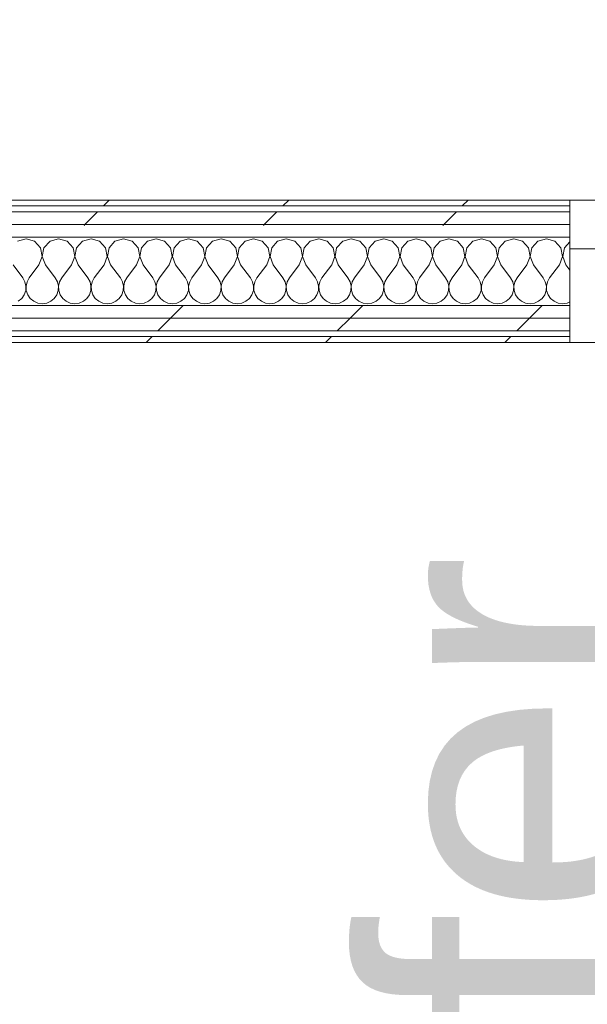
# Model space of a CAD drawing. Header units: millimetres. Extents: x -40968 to 11883, y -18816 to 4378.
# Tile 207 of 256: x 3244 to 3825, y -12748 to -11739. Entities that reach past the tile are written whole.
import ezdxf

# ---------------------------------------------------------------- set-up
doc = ezdxf.new("R2010")
doc.units = ezdxf.units.MM
doc.header["$MEASUREMENT"] = 0
doc.linetypes.add('Wipeout_Contour', pattern=[1000, 0, -1000])
doc.layers.add('02_ACAB_Anotacio Portes', color=7, linetype='Continuous')
doc.layers.add('Nuevo_08_E_Envans secs', color=7, linetype='Continuous')
for name, color, linetype, lineweight in [('02_ACAB_Anotacio Portes_Pluma_Nº__46', 5, 'Continuous', 5), ('Nuevo_08_E_Envans secs_Pluma_Nº__1', 7, 'Continuous', 5), ('Nuevo_Ventanas Archicad_Pluma_Nº__1', 7, 'Continuous', 5)]:
    doc.layers.add(name, color=color, linetype=linetype, lineweight=lineweight)
for name, color, linetype, lineweight, true_color in [('Nuevo_08_E_Envans secs_Pluma_Nº__102', 7, 'Continuous', 5, 0xcccccc), ('Nuevo_08_E_Envans secs_Pluma_Nº__171', 171, 'Continuous', 13, 0xaaaaff), ('Nuevo_08_E_Envans secs_Pluma_Nº__177', 7, 'Continuous', 15, 0xf7e046)]:
    doc.layers.add(name, color=color, linetype=linetype, lineweight=lineweight, true_color=true_color)
doc.styles.add('Estilo_Generado_1', font='arial.ttf')
pattern_1 = [(45, (0, 0), (-183.848, 183.848), [195, -65]), (45, (7e-14, 183.85), (-183.848, 183.848), [195, -65])]

# ---------------------------------------------------------------- blocks, each defined once
blk = doc.blocks.new('*X399')
at = {"layer": 'Nuevo_08_E_Envans secs_Pluma_Nº__102', "color": 254, "linetype": 'Continuous', "lineweight": 5, "true_color": 0xcccccc}
for p, q in [((3250, -11963.6), (3241.2, -11966.1)), ((3258.8, -11966.1), (3250, -11963.6)), ((3264.9, -11972.9), (3258.8, -11966.1)), ((3274.6, -11966.1), (3268.4, -11972.9)), ((3283.3, -11963.6), (3274.6, -11966.1)), ((3292.1, -11966.1), (3283.3, -11963.6)), ((3298.2, -11972.9), (3292.1, -11966.1)), ((3307.9, -11966.1), (3301.8, -11972.9)), ((3316.7, -11963.6), (3307.9, -11966.1)), ((3325.4, -11966.1), (3316.7, -11963.6)), ((3331.6, -11972.9), (3325.4, -11966.1)), ((3341.2, -11966.1), (3335.1, -11972.9)), ((3350, -11963.6), (3341.2, -11966.1)), ((3358.8, -11966.1), (3350, -11963.6)), ((3364.9, -11972.9), (3358.8, -11966.1)), ((3374.6, -11966.1), (3368.4, -11972.9)), ((3383.3, -11963.6), (3374.6, -11966.1)), ((3392.1, -11966.1), (3383.3, -11963.6)), ((3398.2, -11972.9), (3392.1, -11966.1)), ((3407.9, -11966.1), (3401.8, -11972.9)), ((3416.7, -11963.6), (3407.9, -11966.1)), ((3425.4, -11966.1), (3416.7, -11963.6)), ((3431.6, -11972.9), (3425.4, -11966.1)), ((3441.2, -11966.1), (3435.1, -11972.9)), ((3450, -11963.6), (3441.2, -11966.1)), ((3458.8, -11966.1), (3450, -11963.6)), ((3464.9, -11972.9), (3458.8, -11966.1)), ((3474.6, -11966.1), (3468.4, -11972.9)), ((3483.3, -11963.6), (3474.6, -11966.1)), ((3492.1, -11966.1), (3483.3, -11963.6)), ((3498.2, -11972.9), (3492.1, -11966.1)), ((3507.9, -11966.1), (3501.8, -11972.9)), ((3516.7, -11963.6), (3507.9, -11966.1)), ((3525.4, -11966.1), (3516.7, -11963.6)), ((3531.6, -11972.9), (3525.4, -11966.1)), ((3541.2, -11966.1), (3535.1, -11972.9)), ((3550, -11963.6), (3541.2, -11966.1)), ((3558.8, -11966.1), (3550, -11963.6)), ((3564.9, -11972.9), (3558.8, -11966.1)), ((3574.6, -11966.1), (3568.4, -11972.9)), ((3583.3, -11963.6), (3574.6, -11966.1)), ((3592.1, -11966.1), (3583.3, -11963.6)), ((3598.2, -11972.9), (3592.1, -11966.1)), ((3607.9, -11966.1), (3601.8, -11972.9)), ((3616.7, -11963.6), (3607.9, -11966.1)), ((3625.4, -11966.1), (3616.7, -11963.6)), ((3631.6, -11972.9), (3625.4, -11966.1)), ((3641.2, -11966.1), (3635.1, -11972.9)), ((3650, -11963.6), (3641.2, -11966.1)), ((3658.8, -11966.1), (3650, -11963.6)), ((3664.9, -11972.9), (3658.8, -11966.1)), ((3674.6, -11966.1), (3668.4, -11972.9)), ((3683.3, -11963.6), (3674.6, -11966.1)), ((3692.1, -11966.1), (3683.3, -11963.6)), ((3698.2, -11972.9), (3692.1, -11966.1)), ((3707.9, -11966.1), (3701.8, -11972.9)), ((3716.7, -11963.6), (3707.9, -11966.1)), ((3725.4, -11966.1), (3716.7, -11963.6)), ((3731.6, -11972.9), (3725.4, -11966.1)), ((3741.2, -11966.1), (3735.1, -11972.9)), ((3750, -11963.6), (3741.2, -11966.1)), ((3758.8, -11966.1), (3750, -11963.6)), ((3764.9, -11972.9), (3758.8, -11966.1)), ((3774.6, -11966.1), (3768.4, -11972.9)), ((3783.3, -11963.6), (3774.6, -11966.1)), ((3792.1, -11966.1), (3783.3, -11963.6)), ((3798.2, -11972.9), (3792.1, -11966.1)), ((3807.4, -11966.7), (3801.8, -11972.9)), ((3266.6, -11981.8), (3264.9, -11972.9)), ((3268.4, -11972.9), (3266.7, -11981.8)), ((3299.9, -11981.8), (3298.2, -11972.9)), ((3301.8, -11972.9), (3300.1, -11981.8)), ((3333.3, -11981.8), (3331.6, -11972.9)), ((3335.1, -11972.9), (3333.4, -11981.8)), ((3366.6, -11981.8), (3364.9, -11972.9)), ((3368.4, -11972.9), (3366.7, -11981.8)), ((3399.9, -11981.8), (3398.2, -11972.9)), ((3401.8, -11972.9), (3400.1, -11981.8)), ((3433.3, -11981.8), (3431.6, -11972.9)), ((3435.1, -11972.9), (3433.4, -11981.8)), ((3466.6, -11981.8), (3464.9, -11972.9)), ((3468.4, -11972.9), (3466.7, -11981.8)), ((3499.9, -11981.8), (3498.2, -11972.9)), ((3501.8, -11972.9), (3500.1, -11981.8)), ((3533.3, -11981.8), (3531.6, -11972.9)), ((3535.1, -11972.9), (3533.4, -11981.8)), ((3566.6, -11981.8), (3564.9, -11972.9)), ((3568.4, -11972.9), (3566.7, -11981.8)), ((3599.9, -11981.8), (3598.2, -11972.9)), ((3601.8, -11972.9), (3600.1, -11981.8)), ((3633.3, -11981.8), (3631.6, -11972.9)), ((3635.1, -11972.9), (3633.4, -11981.8)), ((3666.6, -11981.8), (3664.9, -11972.9)), ((3668.4, -11972.9), (3666.7, -11981.8)), ((3699.9, -11981.8), (3698.2, -11972.9)), ((3701.8, -11972.9), (3700.1, -11981.8)), ((3733.3, -11981.8), (3731.6, -11972.9)), ((3735.1, -11972.9), (3733.4, -11981.8)), ((3766.6, -11981.8), (3764.9, -11972.9)), ((3768.4, -11972.9), (3766.7, -11981.8)), ((3799.9, -11981.8), (3798.2, -11972.9)), ((3801.8, -11972.9), (3800.1, -11981.8)), ((3263.3, -11990.3), (3266.6, -11981.8)), ((3266.7, -11981.8), (3270, -11990.3)), ((3296.7, -11990.3), (3299.9, -11981.8)), ((3300.1, -11981.8), (3303.3, -11990.3)), ((3330, -11990.3), (3333.3, -11981.8)), ((3333.4, -11981.8), (3336.7, -11990.3)), ((3363.3, -11990.3), (3366.6, -11981.8)), ((3366.7, -11981.8), (3370, -11990.3)), ((3396.7, -11990.3), (3399.9, -11981.8)), ((3400.1, -11981.8), (3403.3, -11990.3)), ((3430, -11990.3), (3433.3, -11981.8)), ((3433.4, -11981.8), (3436.7, -11990.3)), ((3463.3, -11990.3), (3466.6, -11981.8)), ((3466.7, -11981.8), (3470, -11990.3)), ((3496.7, -11990.3), (3499.9, -11981.8)), ((3500.1, -11981.8), (3503.3, -11990.3)), ((3530, -11990.3), (3533.3, -11981.8)), ((3533.4, -11981.8), (3536.7, -11990.3)), ((3563.3, -11990.3), (3566.6, -11981.8)), ((3566.7, -11981.8), (3570, -11990.3)), ((3596.7, -11990.3), (3599.9, -11981.8)), ((3600.1, -11981.8), (3603.3, -11990.3)), ((3630, -11990.3), (3633.3, -11981.8)), ((3633.4, -11981.8), (3636.7, -11990.3)), ((3663.3, -11990.3), (3666.6, -11981.8)), ((3666.7, -11981.8), (3670, -11990.3)), ((3696.7, -11990.3), (3699.9, -11981.8)), ((3700.1, -11981.8), (3703.3, -11990.3)), ((3730, -11990.3), (3733.3, -11981.8)), ((3733.4, -11981.8), (3736.7, -11990.3)), ((3763.3, -11990.3), (3766.6, -11981.8)), ((3766.7, -11981.8), (3770, -11990.3)), ((3796.7, -11990.3), (3799.9, -11981.8)), ((3800.1, -11981.8), (3803.3, -11990.3)), ((3236.7, -11990.3), (3246.7, -12003.6)), ((3263.3, -11990.3), (3253.3, -12003.6)), ((3270, -11990.3), (3280, -12003.6)), ((3296.7, -11990.3), (3286.7, -12003.6)), ((3303.3, -11990.3), (3313.3, -12003.6)), ((3330, -11990.3), (3320, -12003.6)), ((3336.7, -11990.3), (3346.7, -12003.6)), ((3363.3, -11990.3), (3353.3, -12003.6)), ((3370, -11990.3), (3380, -12003.6)), ((3396.7, -11990.3), (3386.7, -12003.6)), ((3403.3, -11990.3), (3413.3, -12003.6)), ((3430, -11990.3), (3420, -12003.6)), ((3436.7, -11990.3), (3446.7, -12003.6)), ((3463.3, -11990.3), (3453.3, -12003.6)), ((3470, -11990.3), (3480, -12003.6)), ((3496.7, -11990.3), (3486.7, -12003.6)), ((3503.3, -11990.3), (3513.3, -12003.6)), ((3530, -11990.3), (3520, -12003.6)), ((3536.7, -11990.3), (3546.7, -12003.6)), ((3563.3, -11990.3), (3553.3, -12003.6)), ((3570, -11990.3), (3580, -12003.6)), ((3596.7, -11990.3), (3586.7, -12003.6)), ((3603.3, -11990.3), (3613.3, -12003.6)), ((3630, -11990.3), (3620, -12003.6)), ((3636.7, -11990.3), (3646.7, -12003.6)), ((3663.3, -11990.3), (3653.3, -12003.6)), ((3670, -11990.3), (3680, -12003.6)), ((3696.7, -11990.3), (3686.7, -12003.6)), ((3703.3, -11990.3), (3713.3, -12003.6)), ((3730, -11990.3), (3720, -12003.6)), ((3736.7, -11990.3), (3746.7, -12003.6)), ((3763.3, -11990.3), (3753.3, -12003.6)), ((3770, -11990.3), (3780, -12003.6)), ((3796.7, -11990.3), (3786.7, -12003.6)), ((3803.3, -11990.3), (3807.4, -11995.7)), ((3248.9, -12007.7), (3246.7, -12003.6)), ((3249.9, -12012.1), (3248.9, -12007.7)), ((3251.1, -12007.7), (3250.1, -12012.1)), ((3253.3, -12003.6), (3251.1, -12007.7)), ((3282.2, -12007.7), (3280, -12003.6)), ((3283.3, -12012.1), (3282.2, -12007.7)), ((3284.4, -12007.7), (3283.4, -12012.1)), ((3286.7, -12003.6), (3284.4, -12007.7)), ((3315.6, -12007.7), (3313.3, -12003.6)), ((3316.6, -12012.1), (3315.6, -12007.7)), ((3317.8, -12007.7), (3316.7, -12012.1)), ((3320, -12003.6), (3317.8, -12007.7)), ((3348.9, -12007.7), (3346.7, -12003.6)), ((3349.9, -12012.1), (3348.9, -12007.7)), ((3351.1, -12007.7), (3350.1, -12012.1)), ((3353.3, -12003.6), (3351.1, -12007.7)), ((3382.2, -12007.7), (3380, -12003.6)), ((3383.3, -12012.1), (3382.2, -12007.7)), ((3384.4, -12007.7), (3383.4, -12012.1)), ((3386.7, -12003.6), (3384.4, -12007.7)), ((3415.6, -12007.7), (3413.3, -12003.6)), ((3416.6, -12012.1), (3415.6, -12007.7)), ((3417.8, -12007.7), (3416.7, -12012.1)), ((3420, -12003.6), (3417.8, -12007.7)), ((3448.9, -12007.7), (3446.7, -12003.6)), ((3449.9, -12012.1), (3448.9, -12007.7)), ((3451.1, -12007.7), (3450.1, -12012.1)), ((3453.3, -12003.6), (3451.1, -12007.7)), ((3482.2, -12007.7), (3480, -12003.6)), ((3483.3, -12012.1), (3482.2, -12007.7)), ((3484.4, -12007.7), (3483.4, -12012.1)), ((3486.7, -12003.6), (3484.4, -12007.7)), ((3515.6, -12007.7), (3513.3, -12003.6)), ((3516.6, -12012.1), (3515.6, -12007.7)), ((3517.8, -12007.7), (3516.7, -12012.1)), ((3520, -12003.6), (3517.8, -12007.7)), ((3548.9, -12007.7), (3546.7, -12003.6)), ((3549.9, -12012.1), (3548.9, -12007.7)), ((3551.1, -12007.7), (3550.1, -12012.1)), ((3553.3, -12003.6), (3551.1, -12007.7)), ((3582.2, -12007.7), (3580, -12003.6)), ((3583.3, -12012.1), (3582.2, -12007.7)), ((3584.4, -12007.7), (3583.4, -12012.1)), ((3586.7, -12003.6), (3584.4, -12007.7)), ((3615.6, -12007.7), (3613.3, -12003.6)), ((3616.6, -12012.1), (3615.6, -12007.7)), ((3617.8, -12007.7), (3616.7, -12012.1)), ((3620, -12003.6), (3617.8, -12007.7)), ((3648.9, -12007.7), (3646.7, -12003.6)), ((3649.9, -12012.1), (3648.9, -12007.7)), ((3651.1, -12007.7), (3650.1, -12012.1)), ((3653.3, -12003.6), (3651.1, -12007.7)), ((3682.2, -12007.7), (3680, -12003.6)), ((3683.3, -12012.1), (3682.2, -12007.7)), ((3684.4, -12007.7), (3683.4, -12012.1)), ((3686.7, -12003.6), (3684.4, -12007.7)), ((3715.6, -12007.7), (3713.3, -12003.6)), ((3716.6, -12012.1), (3715.6, -12007.7)), ((3717.8, -12007.7), (3716.7, -12012.1)), ((3720, -12003.6), (3717.8, -12007.7)), ((3748.9, -12007.7), (3746.7, -12003.6)), ((3749.9, -12012.1), (3748.9, -12007.7)), ((3751.1, -12007.7), (3750.1, -12012.1)), ((3753.3, -12003.6), (3751.1, -12007.7)), ((3782.2, -12007.7), (3780, -12003.6)), ((3783.3, -12012.1), (3782.2, -12007.7)), ((3784.4, -12007.7), (3783.4, -12012.1)), ((3786.7, -12003.6), (3784.4, -12007.7)), ((3248.2, -12021.1), (3249.7, -12016.7)), ((3249.7, -12016.7), (3249.9, -12012.1)), ((3250.1, -12012.1), (3250.3, -12016.7)), ((3250.3, -12016.7), (3251.8, -12021.1)), ((3281.6, -12021.1), (3283, -12016.7)), ((3283, -12016.7), (3283.3, -12012.1)), ((3283.4, -12012.1), (3283.6, -12016.7)), ((3283.6, -12016.7), (3285.1, -12021.1)), ((3314.9, -12021.1), (3316.4, -12016.7)), ((3316.4, -12016.7), (3316.6, -12012.1)), ((3316.7, -12012.1), (3317, -12016.7)), ((3317, -12016.7), (3318.4, -12021.1)), ((3348.2, -12021.1), (3349.7, -12016.7)), ((3349.7, -12016.7), (3349.9, -12012.1)), ((3350.1, -12012.1), (3350.3, -12016.7)), ((3350.3, -12016.7), (3351.8, -12021.1)), ((3381.6, -12021.1), (3383, -12016.7)), ((3383, -12016.7), (3383.3, -12012.1)), ((3383.4, -12012.1), (3383.6, -12016.7)), ((3383.6, -12016.7), (3385.1, -12021.1)), ((3414.9, -12021.1), (3416.4, -12016.7)), ((3416.4, -12016.7), (3416.6, -12012.1)), ((3416.7, -12012.1), (3417, -12016.7)), ((3417, -12016.7), (3418.4, -12021.1)), ((3448.2, -12021.1), (3449.7, -12016.7)), ((3449.7, -12016.7), (3449.9, -12012.1)), ((3450.1, -12012.1), (3450.3, -12016.7)), ((3450.3, -12016.7), (3451.8, -12021.1)), ((3481.6, -12021.1), (3483, -12016.7)), ((3483, -12016.7), (3483.3, -12012.1)), ((3483.4, -12012.1), (3483.6, -12016.7)), ((3483.6, -12016.7), (3485.1, -12021.1)), ((3514.9, -12021.1), (3516.4, -12016.7)), ((3516.4, -12016.7), (3516.6, -12012.1)), ((3516.7, -12012.1), (3517, -12016.7)), ((3517, -12016.7), (3518.4, -12021.1)), ((3548.2, -12021.1), (3549.7, -12016.7)), ((3549.7, -12016.7), (3549.9, -12012.1)), ((3550.1, -12012.1), (3550.3, -12016.7)), ((3550.3, -12016.7), (3551.8, -12021.1)), ((3581.6, -12021.1), (3583, -12016.7)), ((3583, -12016.7), (3583.3, -12012.1)), ((3583.4, -12012.1), (3583.6, -12016.7)), ((3583.6, -12016.7), (3585.1, -12021.1)), ((3614.9, -12021.1), (3616.4, -12016.7)), ((3616.4, -12016.7), (3616.6, -12012.1)), ((3616.7, -12012.1), (3617, -12016.7)), ((3617, -12016.7), (3618.4, -12021.1)), ((3648.2, -12021.1), (3649.7, -12016.7)), ((3649.7, -12016.7), (3649.9, -12012.1)), ((3650.1, -12012.1), (3650.3, -12016.7)), ((3650.3, -12016.7), (3651.8, -12021.1)), ((3681.6, -12021.1), (3683, -12016.7)), ((3683, -12016.7), (3683.3, -12012.1)), ((3683.4, -12012.1), (3683.6, -12016.7)), ((3683.6, -12016.7), (3685.1, -12021.1)), ((3714.9, -12021.1), (3716.4, -12016.7)), ((3716.4, -12016.7), (3716.6, -12012.1)), ((3716.7, -12012.1), (3717, -12016.7)), ((3717, -12016.7), (3718.4, -12021.1)), ((3748.2, -12021.1), (3749.7, -12016.7)), ((3749.7, -12016.7), (3749.9, -12012.1)), ((3750.1, -12012.1), (3750.3, -12016.7)), ((3750.3, -12016.7), (3751.8, -12021.1)), ((3781.6, -12021.1), (3783, -12016.7)), ((3783, -12016.7), (3783.3, -12012.1)), ((3783.4, -12012.1), (3783.6, -12016.7)), ((3783.6, -12016.7), (3785.1, -12021.1)), ((3242.1, -12027.8), (3245.6, -12024.9)), ((3245.6, -12024.9), (3248.2, -12021.1)), ((3251.8, -12021.1), (3254.4, -12024.9)), ((3254.4, -12024.9), (3257.9, -12027.8)), ((3257.9, -12027.8), (3262.1, -12029.7)), ((3271.2, -12029.7), (3275.4, -12027.8)), ((3275.4, -12027.8), (3279, -12024.9)), ((3279, -12024.9), (3281.6, -12021.1)), ((3285.1, -12021.1), (3287.7, -12024.9)), ((3287.7, -12024.9), (3291.2, -12027.8)), ((3291.2, -12027.8), (3295.4, -12029.7)), ((3304.6, -12029.7), (3308.8, -12027.8)), ((3308.8, -12027.8), (3312.3, -12024.9)), ((3312.3, -12024.9), (3314.9, -12021.1)), ((3318.4, -12021.1), (3321, -12024.9)), ((3321, -12024.9), (3324.6, -12027.8)), ((3324.6, -12027.8), (3328.8, -12029.7)), ((3337.9, -12029.7), (3342.1, -12027.8)), ((3342.1, -12027.8), (3345.6, -12024.9)), ((3345.6, -12024.9), (3348.2, -12021.1)), ((3351.8, -12021.1), (3354.4, -12024.9)), ((3354.4, -12024.9), (3357.9, -12027.8)), ((3357.9, -12027.8), (3362.1, -12029.7)), ((3371.2, -12029.7), (3375.4, -12027.8)), ((3375.4, -12027.8), (3379, -12024.9)), ((3379, -12024.9), (3381.6, -12021.1)), ((3385.1, -12021.1), (3387.7, -12024.9)), ((3387.7, -12024.9), (3391.2, -12027.8)), ((3391.2, -12027.8), (3395.4, -12029.7)), ((3404.6, -12029.7), (3408.8, -12027.8)), ((3408.8, -12027.8), (3412.3, -12024.9)), ((3412.3, -12024.9), (3414.9, -12021.1)), ((3418.4, -12021.1), (3421, -12024.9)), ((3421, -12024.9), (3424.6, -12027.8)), ((3424.6, -12027.8), (3428.8, -12029.7)), ((3437.9, -12029.7), (3442.1, -12027.8)), ((3442.1, -12027.8), (3445.6, -12024.9)), ((3445.6, -12024.9), (3448.2, -12021.1)), ((3451.8, -12021.1), (3454.4, -12024.9)), ((3454.4, -12024.9), (3457.9, -12027.8)), ((3457.9, -12027.8), (3462.1, -12029.7)), ((3471.2, -12029.7), (3475.4, -12027.8)), ((3475.4, -12027.8), (3479, -12024.9)), ((3479, -12024.9), (3481.6, -12021.1)), ((3485.1, -12021.1), (3487.7, -12024.9)), ((3487.7, -12024.9), (3491.2, -12027.8)), ((3491.2, -12027.8), (3495.4, -12029.7)), ((3504.6, -12029.7), (3508.8, -12027.8)), ((3508.8, -12027.8), (3512.3, -12024.9)), ((3512.3, -12024.9), (3514.9, -12021.1)), ((3518.4, -12021.1), (3521, -12024.9)), ((3521, -12024.9), (3524.6, -12027.8)), ((3524.6, -12027.8), (3528.8, -12029.7)), ((3537.9, -12029.7), (3542.1, -12027.8)), ((3542.1, -12027.8), (3545.6, -12024.9)), ((3545.6, -12024.9), (3548.2, -12021.1)), ((3551.8, -12021.1), (3554.4, -12024.9)), ((3554.4, -12024.9), (3557.9, -12027.8)), ((3557.9, -12027.8), (3562.1, -12029.7)), ((3571.2, -12029.7), (3575.4, -12027.8)), ((3575.4, -12027.8), (3579, -12024.9)), ((3579, -12024.9), (3581.6, -12021.1)), ((3585.1, -12021.1), (3587.7, -12024.9)), ((3587.7, -12024.9), (3591.2, -12027.8)), ((3591.2, -12027.8), (3595.4, -12029.7)), ((3604.6, -12029.7), (3608.8, -12027.8)), ((3608.8, -12027.8), (3612.3, -12024.9)), ((3612.3, -12024.9), (3614.9, -12021.1)), ((3618.4, -12021.1), (3621, -12024.9)), ((3621, -12024.9), (3624.6, -12027.8)), ((3624.6, -12027.8), (3628.8, -12029.7)), ((3637.9, -12029.7), (3642.1, -12027.8)), ((3642.1, -12027.8), (3645.6, -12024.9)), ((3645.6, -12024.9), (3648.2, -12021.1)), ((3651.8, -12021.1), (3654.4, -12024.9)), ((3654.4, -12024.9), (3657.9, -12027.8)), ((3657.9, -12027.8), (3662.1, -12029.7)), ((3671.2, -12029.7), (3675.4, -12027.8)), ((3675.4, -12027.8), (3679, -12024.9)), ((3679, -12024.9), (3681.6, -12021.1)), ((3685.1, -12021.1), (3687.7, -12024.9)), ((3687.7, -12024.9), (3691.2, -12027.8)), ((3691.2, -12027.8), (3695.4, -12029.7)), ((3704.6, -12029.7), (3708.8, -12027.8)), ((3708.8, -12027.8), (3712.3, -12024.9)), ((3712.3, -12024.9), (3714.9, -12021.1)), ((3718.4, -12021.1), (3721, -12024.9)), ((3721, -12024.9), (3724.6, -12027.8)), ((3724.6, -12027.8), (3728.8, -12029.7)), ((3737.9, -12029.7), (3742.1, -12027.8)), ((3742.1, -12027.8), (3745.6, -12024.9)), ((3745.6, -12024.9), (3748.2, -12021.1)), ((3751.8, -12021.1), (3754.4, -12024.9)), ((3754.4, -12024.9), (3757.9, -12027.8)), ((3757.9, -12027.8), (3762.1, -12029.7)), ((3771.2, -12029.7), (3775.4, -12027.8)), ((3775.4, -12027.8), (3779, -12024.9)), ((3779, -12024.9), (3781.6, -12021.1)), ((3785.1, -12021.1), (3787.7, -12024.9)), ((3787.7, -12024.9), (3791.2, -12027.8)), ((3791.2, -12027.8), (3795.4, -12029.7)), ((3804.6, -12029.7), (3807.4, -12028.4)), ((3262.1, -12029.7), (3266.7, -12030.3)), ((3266.7, -12030.3), (3271.2, -12029.7)), ((3295.4, -12029.7), (3300, -12030.3)), ((3300, -12030.3), (3304.6, -12029.7)), ((3328.8, -12029.7), (3333.3, -12030.3)), ((3333.3, -12030.3), (3337.9, -12029.7)), ((3362.1, -12029.7), (3366.7, -12030.3)), ((3366.7, -12030.3), (3371.2, -12029.7)), ((3395.4, -12029.7), (3400, -12030.3)), ((3400, -12030.3), (3404.6, -12029.7)), ((3428.8, -12029.7), (3433.3, -12030.3)), ((3433.3, -12030.3), (3437.9, -12029.7)), ((3462.1, -12029.7), (3466.7, -12030.3)), ((3466.7, -12030.3), (3471.2, -12029.7)), ((3495.4, -12029.7), (3500, -12030.3)), ((3500, -12030.3), (3504.6, -12029.7)), ((3528.8, -12029.7), (3533.3, -12030.3)), ((3533.3, -12030.3), (3537.9, -12029.7)), ((3562.1, -12029.7), (3566.7, -12030.3)), ((3566.7, -12030.3), (3571.2, -12029.7)), ((3595.4, -12029.7), (3600, -12030.3)), ((3600, -12030.3), (3604.6, -12029.7)), ((3628.8, -12029.7), (3633.3, -12030.3)), ((3633.3, -12030.3), (3637.9, -12029.7)), ((3662.1, -12029.7), (3666.7, -12030.3)), ((3666.7, -12030.3), (3671.2, -12029.7)), ((3695.4, -12029.7), (3700, -12030.3)), ((3700, -12030.3), (3704.6, -12029.7)), ((3728.8, -12029.7), (3733.3, -12030.3)), ((3733.3, -12030.3), (3737.9, -12029.7)), ((3762.1, -12029.7), (3766.7, -12030.3)), ((3766.7, -12030.3), (3771.2, -12029.7)), ((3795.4, -12029.7), (3800, -12030.3)), ((3800, -12030.3), (3804.6, -12029.7))]:
    blk.add_line(p, q, dxfattribs=at)
blk = doc.blocks.new('Ventana 27')
at = {"layer": 'Nuevo_Ventanas Archicad_Pluma_Nº__1', "color": 7, "linetype": 'Continuous', "lineweight": 5}
for p, q in [((-500, 0), (500, 0)), ((-500, 0), (-450, 0)), ((-500, 0), (-500, -6)), ((-500, 0), (-500, -6)), ((-500, -6), (-500, -12)), ((-500, -6), (-500, -12)), ((-500, -12), (-500, -25)), ((-500, -12), (-500, -25)), ((-500, -25), (-500, -38)), ((-500, -25), (-500, -38)), ((-500, -38), (-500, -50)), ((-500, -38), (-500, -50)), ((-450, -50), (-500, -50)), ((-500, -50), (-500, -108)), ((-500, -108), (-500, -121)), ((-500, -121), (-500, -134)), ((-500, -134), (-500, -140)), ((-500, -140), (-500, -146)), ((-500, -146), (500, -146))]:
    blk.add_line(p, q, dxfattribs=at)
blk = doc.blocks.new('Muro_133_1', base_point=(6082.1, -12070))
at = {"color": 254, "linetype": 'Wipeout_Contour', "lineweight": 0, "ltscale": 48905.35681}
blk.add_wipeout([(369.9, -11924), (369.9, -11930), (3807.4, -11930), (3807.4, -11924)], dxfattribs=at).dxf.layer = 'Nuevo_08_E_Envans secs'
at = {"color": 254, "linetype": 'Wipeout_Contour', "lineweight": 0, "ltscale": 48966.250162}
blk.add_wipeout([(375.9, -11949), (3807.4, -11949), (3807.4, -11936), (375.9, -11936)], dxfattribs=at).dxf.layer = 'Nuevo_08_E_Envans secs'
at = {"color": 254, "linetype": 'Wipeout_Contour', "lineweight": 0, "ltscale": 50067.954478}
blk.add_wipeout([(3807.4, -12064), (2768.9, -12064), (2768.9, -12070), (3807.4, -12070)], dxfattribs=at).dxf.layer = 'Nuevo_08_E_Envans secs'
at = {"layer": 'Nuevo_08_E_Envans secs_Pluma_Nº__171', "linetype": 'Continuous', "lineweight": 13, "true_color": 0xaaaaff}
h = blk.add_hatch(dxfattribs=at)
h.set_pattern_fill('Panellat_HPL_0001', color=161, style=0, pattern_type=2)
h.set_pattern_definition(pattern_1)
h.paths.add_polyline_path([(369.9, -11924), (369.9, -11930), (3807.4, -11930), (3807.4, -11924)])
h = blk.add_hatch(dxfattribs=at)
h.set_pattern_fill('Panellat_HPL_0001', color=161, style=0, pattern_type=2)
h.set_pattern_definition(pattern_1)
h.paths.add_polyline_path([(3807.4, -12064), (2768.9, -12064), (2768.9, -12070), (3807.4, -12070)])
at = {"layer": 'Nuevo_08_E_Envans secs_Pluma_Nº__177', "linetype": 'Continuous', "lineweight": 15, "true_color": 0xf7e046}
h = blk.add_hatch(dxfattribs=at)
h.set_pattern_fill('Panellat_HPL_0001', color=53, style=0, pattern_type=2)
h.set_pattern_definition(pattern_1)
h.paths.add_polyline_path([(375.9, -11949), (3807.4, -11949), (3807.4, -11936), (375.9, -11936)])
at = {"layer": 'Nuevo_08_E_Envans secs_Pluma_Nº__1', "color": 7, "linetype": 'Continuous', "lineweight": 5}
for p, q in [((3807.4, -11924), (3807.4, -11930)), ((3807.4, -11930), (375.9, -11930)), ((3807.4, -11936), (375.9, -11936)), ((3807.4, -11930), (3807.4, -11936)), ((3807.4, -12064), (2768.9, -12064)), ((3807.4, -12064), (3807.4, -12070))]:
    blk.add_line(p, q, dxfattribs=at)
at = {"layer": 'Nuevo_08_E_Envans secs_Pluma_Nº__1', "color": 7, "linetype": 'Continuous', "lineweight": 5, "flags": 128}
for points in [[(3807.4, -11924), (363.9, -11924)], [(2768.9, -12070), (3807.4, -12070)]]:
    blk.add_lwpolyline(points, dxfattribs=at)
at = {"color": 254, "linetype": 'Wipeout_Contour', "lineweight": 0, "ltscale": 49017.841127}
blk.add_wipeout([(388.9, -11962), (3807.4, -11962), (3807.4, -11949), (388.9, -11949)], dxfattribs=at).dxf.layer = 'Nuevo_08_E_Envans secs'
at = {"layer": 'Nuevo_08_E_Envans secs_Pluma_Nº__177', "linetype": 'Continuous', "lineweight": 15, "true_color": 0xf7e046}
h = blk.add_hatch(dxfattribs=at)
h.set_pattern_fill('Panellat_HPL_0001', color=53, style=0, pattern_type=2)
h.set_pattern_definition(pattern_1)
h.paths.add_polyline_path([(388.9, -11962), (3807.4, -11962), (3807.4, -11949), (388.9, -11949)])
at = {"layer": 'Nuevo_08_E_Envans secs_Pluma_Nº__1', "color": 7, "linetype": 'Continuous', "lineweight": 5}
for p, q in [((3807.4, -11936), (3807.4, -11949)), ((3807.4, -11949), (388.9, -11949)), ((3807.4, -11949), (3807.4, -11962)), ((3807.4, -11962), (2730.9, -11962)), ((3807.4, -11962), (3807.4, -11974))]:
    blk.add_line(p, q, dxfattribs=at)
at = {"layer": 'Nuevo_08_E_Envans secs', "color": 7, "lineweight": 20}
blk.add_blockref('*X399', (0, 0), dxfattribs=at)
at = {"color": 254, "linetype": 'Wipeout_Contour', "lineweight": 0, "ltscale": 49946.890537}
blk.add_wipeout([(2743.9, -12045), (3807.4, -12045), (3807.4, -12032), (2743.9, -12032)], dxfattribs=at).dxf.layer = 'Nuevo_08_E_Envans secs'
at = {"layer": 'Nuevo_08_E_Envans secs_Pluma_Nº__177', "linetype": 'Continuous', "lineweight": 15, "true_color": 0xf7e046}
h = blk.add_hatch(dxfattribs=at)
h.set_pattern_fill('Panellat_HPL_0001', color=53, style=0, pattern_type=2)
h.set_pattern_definition(pattern_1)
h.paths.add_polyline_path([(2743.9, -12045), (3807.4, -12045), (3807.4, -12032), (2743.9, -12032)])
at = {"layer": 'Nuevo_08_E_Envans secs_Pluma_Nº__1', "color": 7, "linetype": 'Continuous', "lineweight": 5}
for p, q in [((3807.4, -11974), (3807.4, -12032)), ((3807.4, -12032), (2743.9, -12032))]:
    blk.add_line(p, q, dxfattribs=at)
at = {"color": 254, "linetype": 'Wipeout_Contour', "lineweight": 0, "ltscale": 50002.816798}
blk.add_wipeout([(2756.9, -12058), (3807.4, -12058), (3807.4, -12045), (2756.9, -12045)], dxfattribs=at).dxf.layer = 'Nuevo_08_E_Envans secs'
at = {"layer": 'Nuevo_08_E_Envans secs_Pluma_Nº__177', "linetype": 'Continuous', "lineweight": 15, "true_color": 0xf7e046}
h = blk.add_hatch(dxfattribs=at)
h.set_pattern_fill('Panellat_HPL_0001', color=53, style=0, pattern_type=2)
h.set_pattern_definition(pattern_1)
h.paths.add_polyline_path([(2756.9, -12058), (3807.4, -12058), (3807.4, -12045), (2756.9, -12045)])
at = {"layer": 'Nuevo_08_E_Envans secs_Pluma_Nº__1', "color": 7, "linetype": 'Continuous', "lineweight": 5}
for p, q in [((3807.4, -12032), (3807.4, -12045)), ((3807.4, -12045), (2756.9, -12045)), ((3807.4, -12045), (3807.4, -12058)), ((3807.4, -12058), (2762.9, -12058)), ((3807.4, -12058), (3807.4, -12064))]:
    blk.add_line(p, q, dxfattribs=at)
at = {"layer": 'Nuevo_Ventanas Archicad_Pluma_Nº__1', "color": 7, "linetype": 'Continuous', "lineweight": 5, "zscale": 1000}
blk.add_blockref('Ventana 27', (4307.4, -11924), dxfattribs=at)
blk = doc.blocks.new('Etiqueta_13_1', base_point=(4218.8, -10730.9))
at = {"layer": '02_ACAB_Anotacio Portes_Pluma_Nº__46', "color": 5, "lineweight": 5, "insert": (4218.8, -11069.1), "char_height": 300, "attachment_point": 2, "style": 'Estilo_Generado_1'}
blk.add_mtext('\\A1;{\\pqc;\\pt0,46000;\\fArial|b0|i0|c0|p0;\\W1.000000;F-02\\fArial|b0|i0|c0|p0;\\W1.000000;\\A1{\\H.66x;\\S^  ;}\\fArial|b0|i0|c0|p0;\\W1.000000;\\fArial|b0|i0|c0|p0;\\W1.000000;\\A1{\\H.66x;\\S^  ;}\\fArial|b0|i0|c0|p0;\\W1.000000; \\fArial|b0|i0|c0|p0;\\W1.000000;\\fArial|b0|i0|c0|p0;\\W1.000000;\\fArial|b0|i0|c0|p0;\\W1.000000;\\fArial|b0|i0|c0|p0;\\W1.000000;\\fArial|b0|i0|c0|p0;\\W1.000000;\\fArial|b0|i0|c0|p0;\\W1.000000;\\fArial|b0|i0|c0|p0;\\W1.000000;\\fArial|b0|i0|c0|p0;\\W1.000000;\\fArial|b0|i0|c0|p0;\\W1.000000;\\fArial|b0|i0|c0|p0;\\W1.000000;\\fArial|b0|i0|c0|p0;\\W1.000000;\\fArial|b0|i0|c0|p0;\\W1.000000;\\fArial|b0|i0|c0|p0;\\W1.000000;\\fArial|b0|i0|c0|p0;\\W1.000000;\\fArial|b0|i0|c0|p0;\\W1.000000;\\fArial|b0|i0|c0|p0;\\W1.000000;\\fArial|b0|i0|c0|p0;\\W1.000000;\\fArial|b0|i0|c0|p0;\\W1.000000;\\fArial|b0|i0|c0|p0;\\W1.000000;\\fArial|b0|i0|c0|p0;\\W1.000000;\\fArial|b0|i0|c0|p0;\\W1.000000;\\fArial|b0|i0|c0|p0;\\W1.000000;\\fArial|b0|i0|c0|p0;\\W1.000000;\\fArial|b0|i0|c0|p0;\\W1.000000;\\fArial|b0|i0|c0|p0;\\W1.000000;\\fArial|b0|i0|c0|p0;\\W1.000000;\\fArial|b0|i0|c0|p0;\\W1.000000;\\fArial|b0|i0|c0|p0;\\W1.000000;\\fArial|b0|i0|c0|p0;\\W1.000000;\\fArial|b0|i0|c0|p0;\\W1.000000;\\fArial|b0|i0|c0|p0;\\W1.000000;\\fArial|b0|i0|c0|p0;\\W1.000000;\\fArial|b0|i0|c0|p0;\\W1.000000;\\fArial|b0|i0|c0|p0;\\W1.000000;\\fArial|b0|i0|c0|p0;\\W1.000000;\\fArial|b0|i0|c0|p0;\\W1.000000;\\fArial|b0|i0|c0|p0;\\W1.000000;\\fArial|b0|i0|c0|p0;\\W1.000000;\\fArial|b0|i0|c0|p0;\\W1.000000;\\fArial|b0|i0|c0|p0;\\W1.000000;\\fArial|b0|i0|c0|p0;\\W1.000000;\\fArial|b0|i0|c0|p0;\\W1.000000;\\fArial|b0|i0|c0|p0;\\W1.000000;}', dxfattribs=at)
blk = doc.blocks.new('Etiqueta_17_1', base_point=(4264.2, -13257.8))
at = {"layer": '02_ACAB_Anotacio Portes_Pluma_Nº__46', "color": 5, "lineweight": 5, "insert": (3596.5, -13257.8), "char_height": 300, "attachment_point": 2, "rotation": 90, "style": 'Estilo_Generado_1'}
blk.add_mtext('\\A1;{\\pqc;\\pt0,46000;\\fArial|b0|i0|c0|p0;\\W1.000000;P- Transfer\\fArial|b0|i0|c0|p0;\\W1.000000;\\A1{\\H.66x;\\S^  ;}\\fArial|b0|i0|c0|p0;\\W1.000000;\\fArial|b0|i0|c0|p0;\\W1.000000;\\A1{\\H.66x;\\S^  ;}\\fArial|b0|i0|c0|p0;\\W1.000000; \\fArial|b0|i0|c0|p0;\\W1.000000;\\fArial|b0|i0|c0|p0;\\W1.000000;\\fArial|b0|i0|c0|p0;\\W1.000000;\\fArial|b0|i0|c0|p0;\\W1.000000;\\fArial|b0|i0|c0|p0;\\W1.000000;\\fArial|b0|i0|c0|p0;\\W1.000000;\\fArial|b0|i0|c0|p0;\\W1.000000;\\fArial|b0|i0|c0|p0;\\W1.000000;\\fArial|b0|i0|c0|p0;\\W1.000000;\\fArial|b0|i0|c0|p0;\\W1.000000;\\fArial|b0|i0|c0|p0;\\W1.000000;\\fArial|b0|i0|c0|p0;\\W1.000000;\\fArial|b0|i0|c0|p0;\\W1.000000;\\fArial|b0|i0|c0|p0;\\W1.000000;\\fArial|b0|i0|c0|p0;\\W1.000000;\\fArial|b0|i0|c0|p0;\\W1.000000;\\fArial|b0|i0|c0|p0;\\W1.000000;\\fArial|b0|i0|c0|p0;\\W1.000000;\\fArial|b0|i0|c0|p0;\\W1.000000;\\fArial|b0|i0|c0|p0;\\W1.000000;\\fArial|b0|i0|c0|p0;\\W1.000000;\\fArial|b0|i0|c0|p0;\\W1.000000;\\fArial|b0|i0|c0|p0;\\W1.000000;\\fArial|b0|i0|c0|p0;\\W1.000000;\\fArial|b0|i0|c0|p0;\\W1.000000;\\fArial|b0|i0|c0|p0;\\W1.000000;\\fArial|b0|i0|c0|p0;\\W1.000000;\\fArial|b0|i0|c0|p0;\\W1.000000;\\fArial|b0|i0|c0|p0;\\W1.000000;\\fArial|b0|i0|c0|p0;\\W1.000000;\\fArial|b0|i0|c0|p0;\\W1.000000;\\fArial|b0|i0|c0|p0;\\W1.000000;\\fArial|b0|i0|c0|p0;\\W1.000000;\\fArial|b0|i0|c0|p0;\\W1.000000;\\fArial|b0|i0|c0|p0;\\W1.000000;\\fArial|b0|i0|c0|p0;\\W1.000000;\\fArial|b0|i0|c0|p0;\\W1.000000;\\fArial|b0|i0|c0|p0;\\W1.000000;\\fArial|b0|i0|c0|p0;\\W1.000000;\\fArial|b0|i0|c0|p0;\\W1.000000;\\fArial|b0|i0|c0|p0;\\W1.000000;\\fArial|b0|i0|c0|p0;\\W1.000000;\\fArial|b0|i0|c0|p0;\\W1.000000;}', dxfattribs=at)

msp = doc.modelspace()

# ---------------------------------------------------------------- block references
at = {"layer": 'Nuevo_08_E_Envans secs', "color": 7, "lineweight": 20}
msp.add_blockref('Muro_133_1', (6082.1, -12070), dxfattribs=at)

# ---------------------------------------------------------------- next in the draw order: block references
at = {"layer": '02_ACAB_Anotacio Portes', "color": 5, "linetype": 'Continuous', "lineweight": 5}
msp.add_blockref('Etiqueta_13_1', (4218.8, -10730.9), dxfattribs=at)

# ---------------------------------------------------------------- next in the draw order: block references
msp.add_blockref('Etiqueta_17_1', (4264.2, -13257.8), dxfattribs=at)

doc.saveas('drawing.dxf')
